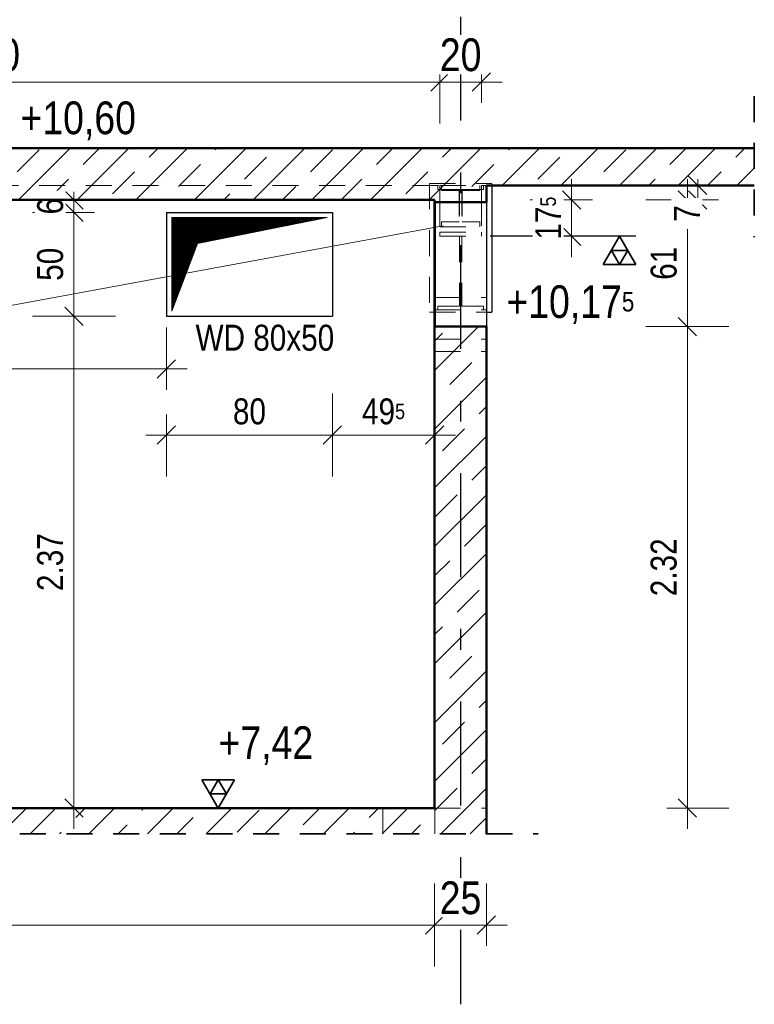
# Model space of a CAD drawing. Header units: millimetres. Extents: x -13 to 146, y -13 to 60.
# Tile 23 of 170: x 22.04 to 25.58, y 3.31 to 8.05. Entities that reach past the tile are written whole.
import ezdxf

# ---------------------------------------------------------------- set-up
doc = ezdxf.new("R2010")
doc.units = ezdxf.units.MM
doc.linetypes.add('DASHDOTX2', pattern=[2, 1, -0.5, 0, -0.5])
doc.linetypes.add('HIDDEN', pattern=[0.375, 0.25, -0.125])
for name, color, linetype, lineweight in [('Achsen', 7, 'Continuous', 20), ('Schraffuren', 7, 'Continuous', 20), ('Texte', 7, 'Continuous', 20)]:
    doc.layers.add(name, color=color, linetype=linetype, lineweight=lineweight)
doc.styles.add('Arial Narrow', font='ARIALN.TTF')
doc.dimstyles.new('Arch_Strakon_dimstyle', dxfattribs={"dimtxt": 11.25, "dimasz": 1, "dimexe": 1.25, "dimexo": 0.0625, "dimgap": 1, "dimtad": 0, "dimdec": 5, "dimzin": 12, "dimdsep": 46, "dimtxsty": 'Arial Narrow', "dimblk": 'Arrowhead_Tick', "dimsah": 1, "dimcen": 0, "dimse1": 1, "dimse2": 1, "dimclrd": 6, "dimclrt": 3, "dimazin": 0, "dimtfac": 1, "dimtdec": 4, "dimtmove": 0, "dimatfit": 3, "dimldrblk": 'NONE', "dimfxl": 1, "dimtvp": 1, "dimtolj": 1, "dimtzin": 0, "dimlwd": 13, "dimarcsym": 2})
pattern_1 = [(45, (0, 0), (-0.1414214, 0.1414214), [0.15, -0.1]), (45, (-0.07071, 0.07071), (-0.1414214, 0.1414214), [])]

# ---------------------------------------------------------------- blocks, each defined once
blk = doc.blocks.new('Arrowhead_Tick')
at = {"color": 0, "linetype": 'Continuous', "lineweight": -2}
for p, q in [((0, 20), (0, -10)), ((-1, 0), (0, 0)), ((10, 0), (0, 0))]:
    blk.add_line(p, q, dxfattribs=at)
at = {"color": 2, "linetype": 'Continuous', "lineweight": 35}
blk.add_line((4.42, 4.42), (-4.42, -4.42), dxfattribs=at)
blk = doc.blocks.new('*D144')
at = {"layer": 'Achsen', "color": 6, "linetype": 'Continuous', "lineweight": 13}
blk.add_line((14.5596, 3.6893), (24.0292, 3.6893), dxfattribs=at)
at = {"layer": 'Defpoints', "color": 0}
for p in [(14.5496, 4.2532), (24.0392, 4.2532), (24.0392, 3.6893)]:
    blk.add_point(p, dxfattribs=at)
at = {"layer": 'Achsen', "color": 6, "lineweight": 13, "xscale": 0.01, "yscale": 0.01, "zscale": 0.01}
blk.add_blockref('Arrowhead_Tick', (24.0392, 3.6893), dxfattribs=at)
at = {"layer": 'Achsen', "color": 6, "lineweight": 13, "xscale": 0.01, "yscale": 0.01, "zscale": 0.01, "rotation": 180}
blk.add_blockref('Arrowhead_Tick', (14.5496, 3.6893), dxfattribs=at)
at = {"layer": 'Achsen', "color": 2, "lineweight": 35, "insert": (19.2944, 3.8197), "char_height": 0.1575, "attachment_point": 5, "style": 'Arial Narrow', "bg_fill": 3, "box_fill_scale": 1.1, "bg_fill_color": 256, "bg_fill_true_color": 13158600, "bg_fill_transparency": 0}
blk.add_mtext('\\A1;9.49', dxfattribs=at)
blk = doc.blocks.new('_None')
blk = doc.blocks.new('*D145')
at = {"layer": 'Achsen', "color": 6, "linetype": 'Continuous', "lineweight": 13}
blk.add_line((24.0492, 3.6893), (24.2792, 3.6893), dxfattribs=at)
at = {"layer": 'Defpoints', "color": 0}
for p in [(24.0392, 4.2532), (24.2892, 4.1282), (24.2892, 3.6893)]:
    blk.add_point(p, dxfattribs=at)
at = {"layer": 'Achsen', "color": 6, "lineweight": 13, "xscale": 0.01, "yscale": 0.01, "zscale": 0.01}
blk.add_blockref('Arrowhead_Tick', (24.2892, 3.6893), dxfattribs=at)
at = {"layer": 'Achsen', "color": 6, "lineweight": 13, "xscale": 0.01, "yscale": 0.01, "zscale": 0.01, "rotation": 180}
blk.add_blockref('Arrowhead_Tick', (24.0392, 3.6893), dxfattribs=at)
at = {"layer": 'Achsen', "color": 2, "lineweight": 35, "insert": (24.1642, 3.8197), "char_height": 0.1575, "attachment_point": 5, "style": 'Arial Narrow', "bg_fill": 3, "box_fill_scale": 1.1, "bg_fill_color": 256, "bg_fill_true_color": 13158600, "bg_fill_transparency": 0}
blk.add_mtext('\\A1;25', dxfattribs=at)
blk = doc.blocks.new('*D206')
at = {"layer": 'Achsen', "color": 6, "linetype": 'Continuous', "lineweight": 13}
blk.add_line((19.6747, 7.7515), (24.0547, 7.7515), dxfattribs=at)
at = {"layer": 'Defpoints', "color": 0}
for p in [(24.0647, 7.7515), (19.6647, 7.0082), (24.0647, 7.0082)]:
    blk.add_point(p, dxfattribs=at)
at = {"layer": 'Achsen', "color": 6, "lineweight": 13, "xscale": 0.01, "yscale": 0.01, "zscale": 0.01}
blk.add_blockref('Arrowhead_Tick', (24.0647, 7.7515), dxfattribs=at)
at = {"layer": 'Achsen', "color": 6, "lineweight": 13, "xscale": 0.01, "yscale": 0.01, "zscale": 0.01, "rotation": 180}
blk.add_blockref('Arrowhead_Tick', (19.6647, 7.7515), dxfattribs=at)
at = {"layer": 'Achsen', "color": 2, "lineweight": 35, "insert": (21.8647, 7.8819), "char_height": 0.1575, "attachment_point": 5, "style": 'Arial Narrow', "bg_fill": 3, "box_fill_scale": 1.1, "bg_fill_color": 256, "bg_fill_true_color": 13158600, "bg_fill_transparency": 0}
blk.add_mtext('\\A1;4.40', dxfattribs=at)
blk = doc.blocks.new('*D207')
at = {"layer": 'Achsen', "color": 6, "linetype": 'Continuous', "lineweight": 13}
blk.add_line((24.0747, 7.7515), (24.2547, 7.7515), dxfattribs=at)
at = {"layer": 'Defpoints', "color": 0}
for p in [(24.2647, 7.7515), (24.0647, 7.0082), (24.2647, 7.0082)]:
    blk.add_point(p, dxfattribs=at)
at = {"layer": 'Achsen', "color": 6, "lineweight": 13, "xscale": 0.01, "yscale": 0.01, "zscale": 0.01}
blk.add_blockref('Arrowhead_Tick', (24.2647, 7.7515), dxfattribs=at)
at = {"layer": 'Achsen', "color": 6, "lineweight": 13, "xscale": 0.01, "yscale": 0.01, "zscale": 0.01, "rotation": 180}
blk.add_blockref('Arrowhead_Tick', (24.0647, 7.7515), dxfattribs=at)
at = {"layer": 'Achsen', "color": 2, "lineweight": 35, "insert": (24.1647, 7.8819), "char_height": 0.1575, "attachment_point": 5, "style": 'Arial Narrow', "bg_fill": 3, "box_fill_scale": 1.1, "bg_fill_color": 256, "bg_fill_true_color": 13158600, "bg_fill_transparency": 0}
blk.add_mtext('\\A1;20', dxfattribs=at)
blk = doc.blocks.new('*D231')
at = {"color": 6, "linetype": 'Continuous', "lineweight": 13}
blk.add_line((20.0276, 4.2632), (20.0276, 6.9982), dxfattribs=at)
at = {"layer": 'Defpoints', "color": 0}
for p in [(19.6647, 7.0082), (20.0276, 7.0082), (24.0392, 4.2532)]:
    blk.add_point(p, dxfattribs=at)
at = {"color": 6, "lineweight": 13, "xscale": 0.01, "yscale": 0.01, "zscale": 0.01}
for p, rotation in [((20.0276, 7.0082), 90.00000000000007), ((20.0276, 4.2532), 270.0000000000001)]:
    blk.add_blockref('Arrowhead_Tick', p, dxfattribs=dict(at, rotation=rotation))
at = {"color": 2, "lineweight": 35, "insert": (19.8972, 5.6307), "char_height": 0.1575, "attachment_point": 5, "rotation": 90, "style": 'Arial Narrow', "bg_fill": 3, "box_fill_scale": 1.1, "bg_fill_color": 256, "bg_fill_true_color": 13158600, "bg_fill_transparency": 0}
blk.add_mtext('\\A1;2.75{\\A1;\\H.6x;\\S5;}', dxfattribs=at)
blk = doc.blocks.new('*D232')
at = {"color": 6, "linetype": 'Continuous', "lineweight": 13}
blk.add_line((20.0776, 7.0182), (20.0776, 7.1732), dxfattribs=at)
at = {"layer": 'Defpoints', "color": 0}
for p in [(24.0392, 7.1832), (19.6647, 7.0082)]:
    blk.add_point(p, dxfattribs=at)
at = {"color": 6, "lineweight": 13, "xscale": 0.01, "yscale": 0.01, "zscale": 0.01}
for p, rotation in [((20.0776, 7.1832), 90), ((20.0776, 7.0082), 270)]:
    blk.add_blockref('Arrowhead_Tick', p, dxfattribs=dict(at, rotation=rotation))
at = {"color": 2, "lineweight": 35, "insert": (20.0461, 6.8395), "char_height": 0.1575, "attachment_point": 5, "rotation": 90, "style": 'Arial Narrow', "bg_fill": 3, "box_fill_scale": 1.1, "bg_fill_color": 256, "bg_fill_true_color": 13158600, "bg_fill_transparency": 0}
blk.add_mtext('\\A1;17{\\A1;\\H.6x;\\S5;}', dxfattribs=at)
at = {"layer": 'Defpoints', "color": 0}
blk.add_point((20.0776, 7.1832), dxfattribs=at)
blk = doc.blocks.new('*D233')
at = {"color": 6, "linetype": 'Continuous', "lineweight": 13}
blk.add_line((20.0276, 7.1932), (20.0276, 7.4232), dxfattribs=at)
at = {"layer": 'Defpoints', "color": 0}
for p in [(20.0276, 7.4332), (25.5807, 7.4332), (24.0392, 7.1832)]:
    blk.add_point(p, dxfattribs=at)
at = {"color": 6, "lineweight": 13, "xscale": 0.01, "yscale": 0.01, "zscale": 0.01}
for p, rotation in [((20.0276, 7.4332), 89.99999999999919), ((20.0276, 7.1832), 269.9999999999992)]:
    blk.add_blockref('Arrowhead_Tick', p, dxfattribs=dict(at, rotation=rotation))
at = {"color": 2, "lineweight": 35, "insert": (19.8972, 7.3082), "char_height": 0.1575, "attachment_point": 5, "rotation": 90, "style": 'Arial Narrow', "bg_fill": 3, "box_fill_scale": 1.1, "bg_fill_color": 256, "bg_fill_true_color": 13158600, "bg_fill_transparency": 0}
blk.add_mtext('\\A1;25', dxfattribs=at)
blk = doc.blocks.new('*D630')
at = {"layer": 'Defpoints', "color": 0}
for p in [(20.6996, 5.9532), (21.1, 5.9532), (24.0392, 4.2532)]:
    blk.add_point(p, dxfattribs=at)
at = {"layer": 'Texte', "color": 6, "linetype": 'Continuous', "lineweight": 13}
blk.add_line((21.1, 4.2632), (21.1, 5.9432), dxfattribs=at)
at = {"layer": 'Texte', "color": 6, "lineweight": 13, "xscale": 0.01, "yscale": 0.01, "zscale": 0.01}
for p, rotation in [((21.1, 5.9532), 90), ((21.1, 4.2532), 270)]:
    blk.add_blockref('Arrowhead_Tick', p, dxfattribs=dict(at, rotation=rotation))
at = {"layer": 'Texte', "color": 3, "lineweight": 35, "insert": (20.9862, 5.1032), "char_height": 0.125, "attachment_point": 5, "rotation": 90, "style": 'Arial Narrow', "bg_fill": 3, "box_fill_scale": 1.1, "bg_fill_color": 256, "bg_fill_true_color": 13158600, "bg_fill_transparency": 0}
blk.add_mtext('\\A1;1.70', dxfattribs=at)
blk = doc.blocks.new('*D633')
at = {"layer": 'Defpoints', "color": 0}
for p in [(22.3, 6.6232), (22.7465, 6.6232), (24.0392, 4.2532)]:
    blk.add_point(p, dxfattribs=at)
at = {"layer": 'Texte', "color": 6, "linetype": 'Continuous', "lineweight": 13}
blk.add_line((22.3, 4.2632), (22.3, 6.6132), dxfattribs=at)
at = {"layer": 'Texte', "color": 6, "lineweight": 13, "xscale": 0.01, "yscale": 0.01, "zscale": 0.01}
for p, rotation in [((22.3, 6.6232), 90), ((22.3, 4.2532), 270)]:
    blk.add_blockref('Arrowhead_Tick', p, dxfattribs=dict(at, rotation=rotation))
at = {"layer": 'Texte', "color": 3, "lineweight": 35, "insert": (22.1862, 5.4382), "char_height": 0.125, "attachment_point": 5, "rotation": 90, "style": 'Arial Narrow', "bg_fill": 3, "box_fill_scale": 1.1, "bg_fill_color": 256, "bg_fill_true_color": 13158600, "bg_fill_transparency": 0}
blk.add_mtext('\\A1;2.37', dxfattribs=at)
blk = doc.blocks.new('*D634')
at = {"layer": 'Defpoints', "color": 0}
for p in [(22.3, 7.1232), (23.5465, 7.1232), (22.7465, 6.6232)]:
    blk.add_point(p, dxfattribs=at)
at = {"layer": 'Texte', "color": 6, "linetype": 'Continuous', "lineweight": 13}
blk.add_line((22.3, 6.6332), (22.3, 7.1132), dxfattribs=at)
at = {"layer": 'Texte', "color": 6, "lineweight": 13, "xscale": 0.01, "yscale": 0.01, "zscale": 0.01}
for p, rotation in [((22.3, 7.1232), 90), ((22.3, 6.6232), 270)]:
    blk.add_blockref('Arrowhead_Tick', p, dxfattribs=dict(at, rotation=rotation))
at = {"layer": 'Texte', "color": 3, "lineweight": 35, "insert": (22.1862, 6.8732), "char_height": 0.125, "attachment_point": 5, "rotation": 90, "style": 'Arial Narrow', "bg_fill": 3, "box_fill_scale": 1.1, "bg_fill_color": 256, "bg_fill_true_color": 13158600, "bg_fill_transparency": 0}
blk.add_mtext('\\A1;50', dxfattribs=at)
blk = doc.blocks.new('*D635')
at = {"layer": 'Defpoints', "color": 0}
for p in [(22.3, 7.1832), (24.0392, 7.1832), (23.5465, 7.1232)]:
    blk.add_point(p, dxfattribs=at)
at = {"layer": 'Texte', "color": 6, "linetype": 'Continuous', "lineweight": 13}
for p, q in [((22.3, 7.1932), (22.3, 7.2032)), ((22.3, 7.1232), (22.3, 7.1832)), ((22.3, 7.1132), (22.3, 7.1032))]:
    blk.add_line(p, q, dxfattribs=at)
at = {"layer": 'Texte', "color": 6, "lineweight": 13, "xscale": 0.01, "yscale": 0.01, "zscale": 0.01}
for p, rotation in [((22.3, 7.1232), 90), ((22.3, 7.1832), 270)]:
    blk.add_blockref('Arrowhead_Tick', p, dxfattribs=dict(at, rotation=rotation))
at = {"layer": 'Texte', "color": 3, "lineweight": 35, "insert": (22.1862, 7.1532), "char_height": 0.125, "attachment_point": 5, "rotation": 90, "style": 'Arial Narrow', "bg_fill": 3, "box_fill_scale": 1.1, "bg_fill_color": 256, "bg_fill_true_color": 13158600, "bg_fill_transparency": 0}
blk.add_mtext('\\A1;6', dxfattribs=at)
blk = doc.blocks.new('*D636')
at = {"layer": 'Defpoints', "color": 0}
for p in [(22.7465, 6.6232), (23.5465, 6.6232), (23.5465, 6.05)]:
    blk.add_point(p, dxfattribs=at)
at = {"layer": 'Texte', "color": 6, "linetype": 'Continuous', "lineweight": 13}
blk.add_line((22.7565, 6.05), (23.5365, 6.05), dxfattribs=at)
at = {"layer": 'Texte', "color": 6, "lineweight": 13, "xscale": 0.01, "yscale": 0.01, "zscale": 0.01}
blk.add_blockref('Arrowhead_Tick', (23.5465, 6.05), dxfattribs=at)
at = {"layer": 'Texte', "color": 6, "lineweight": 13, "xscale": 0.01, "yscale": 0.01, "zscale": 0.01, "rotation": 180}
blk.add_blockref('Arrowhead_Tick', (22.7465, 6.05), dxfattribs=at)
at = {"layer": 'Texte', "color": 3, "lineweight": 35, "insert": (23.1465, 6.1638), "char_height": 0.125, "attachment_point": 5, "style": 'Arial Narrow', "bg_fill": 3, "box_fill_scale": 1.1, "bg_fill_color": 256, "bg_fill_true_color": 13158600, "bg_fill_transparency": 0}
blk.add_mtext('\\A1;80', dxfattribs=at)
blk = doc.blocks.new('*D637')
at = {"layer": 'Defpoints', "color": 0}
for p in [(23.5465, 6.6232), (24.0392, 6.5132)]:
    blk.add_point(p, dxfattribs=at)
at = {"layer": 'Texte', "color": 6, "linetype": 'Continuous', "lineweight": 13}
blk.add_line((23.5565, 6.05), (24.0292, 6.05), dxfattribs=at)
at = {"layer": 'Texte', "color": 6, "lineweight": 13, "xscale": 0.01, "yscale": 0.01, "zscale": 0.01}
blk.add_blockref('Arrowhead_Tick', (24.0392, 6.05), dxfattribs=at)
at = {"layer": 'Texte', "color": 6, "lineweight": 13, "xscale": 0.01, "yscale": 0.01, "zscale": 0.01, "rotation": 180}
blk.add_blockref('Arrowhead_Tick', (23.5465, 6.05), dxfattribs=at)
at = {"layer": 'Texte', "color": 3, "lineweight": 35, "insert": (23.7929, 6.1638), "char_height": 0.125, "attachment_point": 5, "style": 'Arial Narrow', "bg_fill": 3, "box_fill_scale": 1.1, "bg_fill_color": 256, "bg_fill_true_color": 13158600, "bg_fill_transparency": 0}
blk.add_mtext('\\A1;49{\\A1;\\H.6x;\\S5;}', dxfattribs=at)
at = {"layer": 'Defpoints', "color": 0}
blk.add_point((24.0392, 6.05), dxfattribs=at)
blk = doc.blocks.new('*D638')
at = {"layer": 'Defpoints', "color": 0}
for p in [(22.7465, 6.6232), (22.7465, 6.369), (20.6996, 6.1532)]:
    blk.add_point(p, dxfattribs=at)
at = {"layer": 'Texte', "color": 6, "linetype": 'Continuous', "lineweight": 13}
blk.add_line((20.7096, 6.369), (22.7365, 6.369), dxfattribs=at)
at = {"layer": 'Texte', "color": 6, "lineweight": 13, "xscale": 0.01, "yscale": 0.01, "zscale": 0.01}
blk.add_blockref('Arrowhead_Tick', (22.7465, 6.369), dxfattribs=at)
at = {"layer": 'Texte', "color": 6, "lineweight": 13, "xscale": 0.01, "yscale": 0.01, "zscale": 0.01, "rotation": 180}
blk.add_blockref('Arrowhead_Tick', (20.6996, 6.369), dxfattribs=at)
at = {"layer": 'Texte', "color": 3, "lineweight": 35, "insert": (21.7231, 6.4829), "char_height": 0.125, "attachment_point": 5, "style": 'Arial Narrow', "bg_fill": 3, "box_fill_scale": 1.1, "bg_fill_color": 256, "bg_fill_true_color": 13158600, "bg_fill_transparency": 0}
blk.add_mtext('\\A1;2.04{\\A1;\\H.6x;\\S5;}', dxfattribs=at)
blk = doc.blocks.new('*D779')
at = {"layer": 'Defpoints', "color": 0}
for p in [(24.2892, 6.5732), (25.2581, 6.5732), (24.2892, 4.2532)]:
    blk.add_point(p, dxfattribs=at)
at = {"layer": 'Texte', "color": 6, "linetype": 'Continuous', "lineweight": 13}
blk.add_line((25.2581, 4.2632), (25.2581, 6.5632), dxfattribs=at)
at = {"layer": 'Texte', "color": 6, "lineweight": 13, "xscale": 0.01, "yscale": 0.01, "zscale": 0.01}
for p, rotation in [((25.2581, 6.5732), 90), ((25.2581, 4.2532), 270)]:
    blk.add_blockref('Arrowhead_Tick', p, dxfattribs=dict(at, rotation=rotation))
at = {"layer": 'Texte', "color": 3, "lineweight": 35, "insert": (25.1443, 5.4132), "char_height": 0.125, "attachment_point": 5, "rotation": 90, "style": 'Arial Narrow', "bg_fill": 3, "box_fill_scale": 1.1, "bg_fill_color": 256, "bg_fill_true_color": 13158600, "bg_fill_transparency": 0}
blk.add_mtext('\\A1;2.32', dxfattribs=at)
blk = doc.blocks.new('*D780')
at = {"layer": 'Defpoints', "color": 0}
for p in [(24.2892, 7.1832), (25.2581, 7.1832), (24.2892, 6.5732)]:
    blk.add_point(p, dxfattribs=at)
at = {"layer": 'Texte', "color": 6, "linetype": 'Continuous', "lineweight": 13}
blk.add_line((25.2581, 6.5832), (25.2581, 7.1732), dxfattribs=at)
at = {"layer": 'Texte', "color": 6, "lineweight": 13, "xscale": 0.01, "yscale": 0.01, "zscale": 0.01}
for p, rotation in [((25.2581, 7.1832), 90), ((25.2581, 6.5732), 270)]:
    blk.add_blockref('Arrowhead_Tick', p, dxfattribs=dict(at, rotation=rotation))
at = {"layer": 'Texte', "color": 3, "lineweight": 35, "insert": (25.1443, 6.8782), "char_height": 0.125, "attachment_point": 5, "rotation": 90, "style": 'Arial Narrow', "bg_fill": 3, "box_fill_scale": 1.1, "bg_fill_color": 256, "bg_fill_true_color": 13158600, "bg_fill_transparency": 0}
blk.add_mtext('\\A1;61', dxfattribs=at)
blk = doc.blocks.new('*D781')
at = {"layer": 'Defpoints', "color": 0}
for p in [(24.3147, 7.2532), (25.3081, 7.2532), (24.2892, 7.1832)]:
    blk.add_point(p, dxfattribs=at)
at = {"layer": 'Texte', "color": 6, "linetype": 'Continuous', "lineweight": 13}
for p, q in [((25.3081, 7.2632), (25.3081, 7.2732)), ((25.3081, 7.1832), (25.3081, 7.2532)), ((25.3081, 7.1732), (25.3081, 7.1632))]:
    blk.add_line(p, q, dxfattribs=at)
at = {"layer": 'Texte', "color": 6, "lineweight": 13, "xscale": 0.01, "yscale": 0.01, "zscale": 0.01}
for p, rotation in [((25.3081, 7.1832), 90), ((25.3081, 7.2532), 270)]:
    blk.add_blockref('Arrowhead_Tick', p, dxfattribs=dict(at, rotation=rotation))
at = {"layer": 'Texte', "color": 3, "lineweight": 35, "insert": (25.2556, 7.1182), "char_height": 0.125, "attachment_point": 5, "rotation": 90, "style": 'Arial Narrow', "bg_fill": 3, "box_fill_scale": 1.1, "bg_fill_color": 256, "bg_fill_true_color": 13158600, "bg_fill_transparency": 0}
blk.add_mtext('\\A1;7', dxfattribs=at)
blk = doc.blocks.new('*D790')
at = {"layer": 'Defpoints', "color": 0}
for p in [(24.0392, 7.1832), (24.2647, 7.0082)]:
    blk.add_point(p, dxfattribs=at)
at = {"layer": 'Texte', "color": 6, "linetype": 'Continuous', "lineweight": 13}
blk.add_line((24.7, 7.0182), (24.7, 7.1732), dxfattribs=at)
at = {"layer": 'Texte', "color": 6, "lineweight": 13, "xscale": 0.01, "yscale": 0.01, "zscale": 0.01}
for p, rotation in [((24.7, 7.1832), 90), ((24.7, 7.0082), 270)]:
    blk.add_blockref('Arrowhead_Tick', p, dxfattribs=dict(at, rotation=rotation))
at = {"layer": 'Texte', "color": 3, "lineweight": 35, "insert": (24.5872, 7.0957), "char_height": 0.125, "attachment_point": 5, "rotation": 90, "style": 'Arial Narrow', "bg_fill": 3, "box_fill_scale": 1.1, "bg_fill_color": 256, "bg_fill_true_color": 13158600, "bg_fill_transparency": 0}
blk.add_mtext('\\A1;17{\\A1;\\H.6x;\\S5;}', dxfattribs=at)
at = {"layer": 'Defpoints', "color": 0}
blk.add_point((24.7, 7.1832), dxfattribs=at)

msp = doc.modelspace()

# ---------------------------------------------------------------- hatches: boundary and pattern name
at = {"layer": 'Schraffuren', "lineweight": 13}
h = msp.add_hatch(dxfattribs=at)
h.set_pattern_fill('bB', color=6, scale=0.01, angle=45, style=0, pattern_type=2)
h.set_pattern_definition(pattern_1)
h.paths.add_polyline_path([(24.289608, 7.253233), (25.580652, 7.253233), (25.580652, 7.433233), (13.530895, 7.433233), (13.530895, 7.183233), (24.289608, 7.183233)])
h = msp.add_hatch(dxfattribs=at)
h.set_pattern_fill('bB', color=6, scale=0.01, angle=45, style=0, pattern_type=2)
h.set_pattern_definition(pattern_1)
h.paths.add_polyline_path([(24.039236, 4.253233), (24.289236, 4.253233), (24.289236, 6.573233), (24.039663, 6.573233), (24.039663, 7.173233), (24.289236, 7.173233), (24.289236, 7.183233), (24.039236, 7.183233)])
h = msp.add_hatch(dxfattribs=at)
h.set_pattern_fill('bB', color=6, scale=0.01, angle=45, style=0, pattern_type=2)
h.set_pattern_definition(pattern_1)
h.paths.add_polyline_path([(14.299642, 4.128233), (24.289236, 4.128233), (24.289236, 4.253239), (14.299642, 4.253239)])
at = {"layer": 'Texte', "lineweight": 13}
h = msp.add_hatch(dxfattribs=at)
h.set_pattern_fill('Mau', color=6, scale=0.01, angle=45, style=0, pattern_type=2)
h.set_pattern_definition([(45, (0, 0), (-0.0036769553, 0.0036769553), [])])
h.paths.add_polyline_path([(22.771513, 6.648233), (22.896513, 6.973233), (23.521513, 7.098233), (22.771513, 7.098233)])

# ---------------------------------------------------------------- linework, layer by layer
at = {"color": 2, "linetype": 'Continuous', "lineweight": 35}
for p, q in [((24.931174, 7.008233), (24.852424, 6.871838)), ((25.009924, 6.871838), (24.931174, 7.008233)), ((24.970549, 6.940036), (24.891799, 6.940036)), ((24.891799, 6.940036), (24.931174, 6.871838)), ((24.931174, 6.871838), (24.970549, 6.940036)), ((24.852424, 6.871838), (25.009924, 6.871838))]:
    msp.add_line(p, q, dxfattribs=at)
at = {"color": 9, "linetype": 'Continuous', "lineweight": 0}
msp.add_circle((24.289235, 4.128233), 0.00111, dxfattribs=at)
at = {"layer": 'Achsen', "color": 3, "linetype": 'DASHDOTX2', "lineweight": 25, "ltscale": 0.5}
msp.add_line((24.164631, 12.466045), (24.164631, 3.307478), dxfattribs=at)
at = {"layer": 'Achsen', "color": 3, "linetype": 'Continuous', "lineweight": 25}
msp.add_line((21.87125, 7.433233), (22.499675, 7.433233), dxfattribs=at)
at = {"layer": 'Achsen', "color": 5, "linetype": 'Continuous', "lineweight": 18}
msp.add_line((18.50277, 6.032333), (24.081218, 7.059205), dxfattribs=at)
at = {"layer": 'Achsen', "color": 2, "linetype": 'Continuous', "lineweight": 35}
for p, q in [((23.075002, 4.389628), (22.917502, 4.389628)), ((22.996252, 4.389628), (22.956877, 4.321431)), ((23.035627, 4.321431), (22.996252, 4.389628)), ((22.956877, 4.321431), (23.035627, 4.321431))]:
    msp.add_line(p, q, dxfattribs=at)
at = {"layer": 'Texte', "color": 6, "linetype": 'Continuous', "lineweight": 13}
for p, q in [((22.771513, 6.648233), (22.771513, 7.098233)), ((22.771513, 7.098233), (23.521513, 7.098233)), ((22.896513, 6.973233), (23.521513, 7.098233)), ((22.771513, 6.648233), (22.896513, 6.973233))]:
    msp.add_line(p, q, dxfattribs=at)

# ---------------------------------------------------------------- texts
at = {"color": 2, "lineweight": 35, "insert": (24.334922, 6.771983), "char_height": 0.1575, "attachment_point": 1, "line_spacing_factor": 0.9, "style": 'Arial Narrow'}
msp.add_mtext(' +10,17{\\A1;\\H.6x;\\S5;}', dxfattribs=at)
at = {"layer": 'Achsen', "color": 2, "lineweight": 35, "char_height": 0.1575, "attachment_point": 1, "line_spacing_factor": 0.9, "style": 'Arial Narrow'}
for s, insert in [(' +10,60', (21.992346, 7.657782)), (' +7,42', (22.946949, 4.646983))]:
    msp.add_mtext(s, dxfattribs=dict(at, insert=insert))

# ---------------------------------------------------------------- next in the draw order: dimensions: what is measured, and where the dimension line sits
at = {"layer": 'Achsen', "lineweight": 35}
for base, p1, p2, text, picture, middle in [((24.064663, 7.751483), (19.664655, 7.008233), (24.064663, 7.008233), '4.40', '*D206', (21.864659, 7.751483)), ((24.039236, 3.68929), (14.549642, 4.253239), (24.039236, 4.253233), '9.49', '*D144', (19.294439, 3.68929))]:
    dim = msp.add_linear_dim(base=base, p1=p1, p2=p2, text=text, dimstyle='Arch_Strakon_dimstyle', override={"dimscale": 0.01, "dimtxt": 15.75, "dimasz": 1, "dimgap": 5, "dimtad": 1, "dimjust": 0, "dimtih": 0, "dimtoh": 0, "dimdec": 5, "dimdsep": 46, "dimtxsty": 'Arial Narrow', "dimclrd": 6, "dimclrt": 2, "dimtix": 1, "dimtofl": 255, "dimtmove": 0, "dimatfit": 2, "dimfxl": 0, "dimfxlon": 0, "dimtvp": 31.746032, "dimtfill": 1, "dimtfillclr": 7, "dimlwd": 13}, dxfattribs=at)
    dim.commit()
    dim.dimension.update_dxf_attribs({"geometry": picture, "text_midpoint": middle, "dimtype": 160})

# ---------------------------------------------------------------- next in the draw order: linework, layer by layer
at = {"layer": 'Achsen', "color": 2, "linetype": 'Continuous', "lineweight": 35}
for p, q in [((22.917502, 4.389628), (22.996252, 4.253233)), ((22.996252, 4.253233), (23.075002, 4.389628))]:
    msp.add_line(p, q, dxfattribs=at)
at = {"layer": 'Achsen', "color": 3, "linetype": 'Continuous', "lineweight": 25}
msp.add_line((22.917502, 4.253233), (23.446702, 4.253233), dxfattribs=at)

# ---------------------------------------------------------------- next in the draw order: dimensions: what is measured, and where the dimension line sits
at = {"layer": 'Achsen', "lineweight": 35}
for base, p1, p2, text, picture, middle in [((24.264663, 7.751483), (24.064663, 7.008233), (24.264663, 7.008233), '20', '*D207', (24.164663, 7.751483)), ((24.289235, 3.68929), (24.039236, 4.253233), (24.289235, 4.128233), '25', '*D145', (24.164235, 3.68929))]:
    dim = msp.add_linear_dim(base=base, p1=p1, p2=p2, text=text, dimstyle='Arch_Strakon_dimstyle', override={"dimscale": 0.01, "dimtxt": 15.75, "dimasz": 1, "dimgap": 5, "dimtad": 1, "dimjust": 0, "dimtih": 0, "dimtoh": 0, "dimdec": 5, "dimdsep": 46, "dimtxsty": 'Arial Narrow', "dimclrd": 6, "dimclrt": 2, "dimtix": 1, "dimtofl": 255, "dimtmove": 0, "dimatfit": 2, "dimfxl": 0, "dimfxlon": 0, "dimtvp": 31.746032, "dimtfill": 1, "dimtfillclr": 7, "dimlwd": 13}, dxfattribs=at)
    dim.commit()
    dim.dimension.update_dxf_attribs({"geometry": picture, "text_midpoint": middle, "dimtype": 160})

# ---------------------------------------------------------------- next in the draw order: linework, layer by layer
at = {"color": 3, "linetype": 'Continuous', "lineweight": 25}
msp.add_line((25.009924, 7.008233), (24.30708, 7.008233), dxfattribs=at)
at = {"color": 2, "linetype": 'HIDDEN', "lineweight": 35, "ltscale": 0.5}
msp.add_line((11.014642, 4.128233), (24.539236, 4.128233), dxfattribs=at)

# ---------------------------------------------------------------- next in the draw order: dimensions: what is measured, and where the dimension line sits
at = {"lineweight": 35}
dim = msp.add_linear_dim(base=(20.027583, 7.008233), p1=(24.039236, 4.253233), p2=(19.664655, 7.008233), angle=90, text='2.75{\\A1;\\H.6x;\\S5;}', dimstyle='Arch_Strakon_dimstyle', override={"dimscale": 0.01, "dimtxt": 15.75, "dimasz": 1, "dimgap": 5, "dimtad": 1, "dimjust": 0, "dimtih": 0, "dimtoh": 0, "dimdec": 5, "dimdsep": 46, "dimtxsty": 'Arial Narrow', "dimclrd": 6, "dimclrt": 2, "dimtix": 1, "dimtofl": 255, "dimtmove": 0, "dimatfit": 2, "dimfxl": 0, "dimfxlon": 0, "dimtvp": 31.746032, "dimtfill": 1, "dimtfillclr": 7, "dimlwd": 13}, dxfattribs=at)
dim.commit()
dim.dimension.update_dxf_attribs({"geometry": '*D231', "text_midpoint": (20.027583, 5.630733), "dimtype": 160})
at = {"layer": 'Texte', "lineweight": 35}
dim = msp.add_linear_dim(base=(25.258101, 6.573233), p1=(24.289236, 4.253239), p2=(24.289236, 6.573233), angle=90, text='2.32', dimstyle='Arch_Strakon_dimstyle', override={"dimscale": 0.01, "dimtxt": 12.5, "dimasz": 1, "dimgap": 5, "dimtad": 1, "dimjust": 0, "dimtih": 0, "dimtoh": 0, "dimdec": 5, "dimdsep": 46, "dimtxsty": 'Arial Narrow', "dimclrd": 6, "dimclrt": 3, "dimtix": 1, "dimtofl": 255, "dimtmove": 0, "dimatfit": 2, "dimfxl": 0, "dimfxlon": 0, "dimtvp": 40, "dimtfill": 1, "dimtfillclr": 7, "dimlwd": 13}, dxfattribs=at)
dim.commit()
dim.dimension.update_dxf_attribs({"geometry": '*D779', "text_midpoint": (25.258101, 5.413236), "dimtype": 160})

# ---------------------------------------------------------------- next in the draw order: linework, layer by layer
at = {"color": 4, "linetype": 'Continuous', "lineweight": 50}
msp.add_line((24.289236, 4.253239), (24.289236, 4.128233), dxfattribs=at)
at = {"layer": 'Achsen', "color": 9, "linetype": 'Continuous', "lineweight": 0}
msp.add_circle((24.289236, 4.253233), 0.00111, dxfattribs=at)

# ---------------------------------------------------------------- next in the draw order: dimensions: what is measured, and where the dimension line sits
at = {"lineweight": 35}
dim = msp.add_linear_dim(base=(20.077583, 7.183233), p1=(19.664655, 7.008233), p2=(24.039236, 7.183233), angle=90, text='17{\\A1;\\H.6x;\\S5;}', dimstyle='Arch_Strakon_dimstyle', override={"dimscale": 0.01, "dimtxt": 15.75, "dimasz": 1, "dimgap": 5, "dimtad": 0, "dimjust": 0, "dimtih": 0, "dimtoh": 0, "dimdec": 5, "dimdsep": 46, "dimtxsty": 'Arial Narrow', "dimclrd": 6, "dimclrt": 2, "dimtix": 0, "dimtofl": 255, "dimtmove": 2, "dimatfit": 2, "dimfxl": 0, "dimfxlon": 0, "dimtvp": 31.746032, "dimtfill": 1, "dimtfillclr": 7, "dimlwd": 13}, dxfattribs=at)
dim.commit()
dim.dimension.update_dxf_attribs({"geometry": '*D232', "text_midpoint": (20.046057, 6.83952), "dimtype": 160})
at = {"layer": 'Texte', "lineweight": 35}
dim = msp.add_linear_dim(base=(21.1, 5.953233), p1=(24.039236, 4.253239), p2=(20.699609, 5.953233), angle=90, text='1.70', dimstyle='Arch_Strakon_dimstyle', override={"dimscale": 0.01, "dimtxt": 12.5, "dimasz": 1, "dimgap": 5, "dimtad": 1, "dimjust": 0, "dimtih": 0, "dimtoh": 0, "dimdec": 5, "dimdsep": 46, "dimtxsty": 'Arial Narrow', "dimclrd": 6, "dimclrt": 3, "dimtix": 1, "dimtofl": 255, "dimtmove": 0, "dimatfit": 2, "dimfxl": 0, "dimfxlon": 0, "dimtvp": 40, "dimtfill": 1, "dimtfillclr": 7, "dimlwd": 13}, dxfattribs=at)
dim.commit()
dim.dimension.update_dxf_attribs({"geometry": '*D630', "text_midpoint": (21.1, 5.103236), "dimtype": 160})

# ---------------------------------------------------------------- next in the draw order: dimensions: what is measured, and where the dimension line sits
at = {"lineweight": 35}
dim = msp.add_linear_dim(base=(20.027583, 7.433233), p1=(24.039236, 7.183233), p2=(25.580652, 7.433233), angle=90, text='25', dimstyle='Arch_Strakon_dimstyle', override={"dimscale": 0.01, "dimtxt": 15.75, "dimasz": 1, "dimgap": 5, "dimtad": 1, "dimjust": 0, "dimtih": 0, "dimtoh": 0, "dimdec": 5, "dimdsep": 46, "dimtxsty": 'Arial Narrow', "dimclrd": 6, "dimclrt": 2, "dimtix": 1, "dimtofl": 255, "dimtmove": 0, "dimatfit": 2, "dimfxl": 0, "dimfxlon": 0, "dimtvp": 31.746032, "dimtfill": 1, "dimtfillclr": 7, "dimlwd": 13}, dxfattribs=at)
dim.commit()
dim.dimension.update_dxf_attribs({"geometry": '*D233', "text_midpoint": (20.027583, 7.308233), "dimtype": 160})
at = {"layer": 'Texte', "lineweight": 35}
dim = msp.add_linear_dim(base=(22.3, 6.623233), p1=(24.039236, 4.253239), p2=(22.746513, 6.623233), angle=90, text='2.37', dimstyle='Arch_Strakon_dimstyle', override={"dimscale": 0.01, "dimtxt": 12.5, "dimasz": 1, "dimgap": 5, "dimtad": 1, "dimjust": 0, "dimtih": 0, "dimtoh": 0, "dimdec": 5, "dimdsep": 46, "dimtxsty": 'Arial Narrow', "dimclrd": 6, "dimclrt": 3, "dimtix": 1, "dimtofl": 255, "dimtmove": 0, "dimatfit": 2, "dimfxl": 0, "dimfxlon": 0, "dimtvp": 40, "dimtfill": 1, "dimtfillclr": 7, "dimlwd": 13}, dxfattribs=at)
dim.commit()
dim.dimension.update_dxf_attribs({"geometry": '*D633', "text_midpoint": (22.3, 5.438236), "dimtype": 160})

# ---------------------------------------------------------------- next in the draw order: linework, layer by layer
at = {"color": 2, "linetype": 'HIDDEN', "lineweight": 35, "ltscale": 0.5}
msp.add_line((25.580652, 7.683233), (25.580652, 7.003233), dxfattribs=at)
at = {"color": 4, "linetype": 'Continuous', "lineweight": 50}
for p, q in [((13.730895, 7.433233), (25.580652, 7.433233)), ((14.549642, 4.253239), (24.039236, 4.253239))]:
    msp.add_line(p, q, dxfattribs=at)
at = {"color": 6, "linetype": 'HIDDEN', "lineweight": 13, "ltscale": 0.5}
for p, q in [((24.054663, 6.672233), (24.158663, 6.672233)), ((24.054663, 6.672233), (24.054663, 6.653233)), ((23.789797, 4.253239), (23.789797, 4.128233)), ((24.039236, 4.253239), (24.039797, 4.253239)), ((24.039797, 4.253239), (24.289236, 4.253239)), ((24.039797, 4.253239), (24.039797, 4.128233))]:
    msp.add_line(p, q, dxfattribs=at)

# ---------------------------------------------------------------- next in the draw order: dimensions: what is measured, and where the dimension line sits
at = {"layer": 'Texte', "lineweight": 35}
for base, p1, p2, text, picture, middle in [((25.258101, 7.183233), (24.289236, 6.573233), (24.289236, 7.183233), '61', '*D780', (25.258101, 6.878233)), ((22.3, 7.123233), (22.746513, 6.623233), (23.546513, 7.123233), '50', '*D634', (22.3, 6.873233))]:
    dim = msp.add_linear_dim(base=base, p1=p1, p2=p2, angle=90, text=text, dimstyle='Arch_Strakon_dimstyle', override={"dimscale": 0.01, "dimtxt": 12.5, "dimasz": 1, "dimgap": 5, "dimtad": 1, "dimjust": 0, "dimtih": 0, "dimtoh": 0, "dimdec": 5, "dimdsep": 46, "dimtxsty": 'Arial Narrow', "dimclrd": 6, "dimclrt": 3, "dimtix": 1, "dimtofl": 255, "dimtmove": 0, "dimatfit": 2, "dimfxl": 0, "dimfxlon": 0, "dimtvp": 40, "dimtfill": 1, "dimtfillclr": 7, "dimlwd": 13}, dxfattribs=at)
    dim.commit()
    dim.dimension.update_dxf_attribs({"geometry": picture, "text_midpoint": middle, "dimtype": 160})

# ---------------------------------------------------------------- next in the draw order: linework, layer by layer
at = {"color": 6, "linetype": 'HIDDEN', "lineweight": 13, "ltscale": 0.5}
for p, q in [((24.039236, 6.713233), (24.289236, 6.713233)), ((24.039236, 6.653233), (24.289236, 6.653233)), ((24.170663, 6.672233), (24.274663, 6.672233)), ((24.274663, 6.672233), (24.274663, 6.653233))]:
    msp.add_line(p, q, dxfattribs=at)
at = {"color": 4, "linetype": 'Continuous', "lineweight": 50}
msp.add_line((24.289236, 6.573233), (24.289236, 4.253239), dxfattribs=at)
at = {"layer": 'Achsen', "color": 3, "linetype": 'Continuous', "lineweight": 25}
msp.add_line((24.289236, 6.643233), (24.314663, 6.643233), dxfattribs=at)

# ---------------------------------------------------------------- next in the draw order: dimensions: what is measured, and where the dimension line sits
at = {"layer": 'Texte', "lineweight": 35}
for base, p1, p2, text, override, picture, middle in [((25.308101, 7.253233), (24.289236, 7.183233), (24.314663, 7.253233), '7', {"dimscale": 0.01, "dimtxt": 12.5, "dimasz": 1, "dimgap": 5, "dimtad": 0, "dimjust": 0, "dimtih": 0, "dimtoh": 0, "dimdec": 5, "dimdsep": 46, "dimtxsty": 'Arial Narrow', "dimclrd": 6, "dimclrt": 3, "dimtix": 0, "dimtofl": 255, "dimtmove": 2, "dimatfit": 2, "dimfxl": 0, "dimfxlon": 0, "dimtvp": 40, "dimtfill": 1, "dimtfillclr": 7, "dimlwd": 13}, '*D781', (25.255584, 7.118168)), ((22.3, 7.183233), (23.546513, 7.123233), (24.039236, 7.183233), '6', {"dimscale": 0.01, "dimtxt": 12.5, "dimasz": 1, "dimgap": 5, "dimtad": 1, "dimjust": 0, "dimtih": 0, "dimtoh": 0, "dimdec": 5, "dimdsep": 46, "dimtxsty": 'Arial Narrow', "dimclrd": 6, "dimclrt": 3, "dimtix": 1, "dimtofl": 255, "dimtmove": 0, "dimatfit": 2, "dimfxl": 0, "dimfxlon": 0, "dimtvp": 40, "dimtfill": 1, "dimtfillclr": 7, "dimlwd": 13}, '*D635', (22.3, 7.153233))]:
    dim = msp.add_linear_dim(base=base, p1=p1, p2=p2, angle=90, text=text, dimstyle='Arch_Strakon_dimstyle', override=override, dxfattribs=at)
    dim.commit()
    dim.dimension.update_dxf_attribs({"geometry": picture, "text_midpoint": middle, "dimtype": 160})
dim = msp.add_linear_dim(base=(23.546513, 6.05), p1=(22.746513, 6.623233), p2=(23.546513, 6.623233), text='80', dimstyle='Arch_Strakon_dimstyle', override={"dimscale": 0.01, "dimtxt": 12.5, "dimasz": 1, "dimgap": 5, "dimtad": 1, "dimjust": 0, "dimtih": 0, "dimtoh": 0, "dimdec": 5, "dimdsep": 46, "dimtxsty": 'Arial Narrow', "dimclrd": 6, "dimclrt": 3, "dimtix": 1, "dimtofl": 255, "dimtmove": 0, "dimatfit": 2, "dimfxl": 0, "dimfxlon": 0, "dimtvp": 40, "dimtfill": 1, "dimtfillclr": 7, "dimlwd": 13}, dxfattribs=at)
dim.commit()
dim.dimension.update_dxf_attribs({"geometry": '*D636', "text_midpoint": (23.146513, 6.05), "dimtype": 160})

# ---------------------------------------------------------------- next in the draw order: linework, layer by layer
at = {"layer": 'Achsen', "color": 3, "linetype": 'Continuous', "lineweight": 25}
msp.add_line((22.746513, 7.123233), (23.546513, 7.123233), dxfattribs=at)

# ---------------------------------------------------------------- next in the draw order: dimensions: what is measured, and where the dimension line sits
at = {"layer": 'Texte', "lineweight": 35}
dim = msp.add_linear_dim(base=(24.7, 7.183233), p1=(24.264663, 7.008233), p2=(24.039236, 7.183233), angle=90, text='17{\\A1;\\H.6x;\\S5;}', dimstyle='Arch_Strakon_dimstyle', override={"dimscale": 0.01, "dimtxt": 12.5, "dimasz": 1, "dimgap": 5, "dimtad": 1, "dimjust": 0, "dimtih": 0, "dimtoh": 0, "dimdec": 5, "dimdsep": 46, "dimtxsty": 'Arial Narrow', "dimclrd": 6, "dimclrt": 3, "dimtix": 1, "dimtofl": 255, "dimtmove": 0, "dimatfit": 2, "dimfxl": 0, "dimfxlon": 0, "dimtvp": 40, "dimtfill": 1, "dimtfillclr": 7, "dimlwd": 13}, dxfattribs=at)
dim.commit()
dim.dimension.update_dxf_attribs({"geometry": '*D790', "text_midpoint": (24.7, 7.095733), "dimtype": 160})
for base, p1, p2, text, picture, middle in [((22.746513, 6.36904), (20.699609, 6.153233), (22.746513, 6.623233), '2.04{\\A1;\\H.6x;\\S5;}', '*D638', (21.723061, 6.36904)), ((24.039236, 6.05), (23.546513, 6.623233), (24.039236, 6.513233), '49{\\A1;\\H.6x;\\S5;}', '*D637', (23.792874, 6.05))]:
    dim = msp.add_linear_dim(base=base, p1=p1, p2=p2, text=text, dimstyle='Arch_Strakon_dimstyle', override={"dimscale": 0.01, "dimtxt": 12.5, "dimasz": 1, "dimgap": 5, "dimtad": 1, "dimjust": 0, "dimtih": 0, "dimtoh": 0, "dimdec": 5, "dimdsep": 46, "dimtxsty": 'Arial Narrow', "dimclrd": 6, "dimclrt": 3, "dimtix": 1, "dimtofl": 255, "dimtmove": 0, "dimatfit": 2, "dimfxl": 0, "dimfxlon": 0, "dimtvp": 40, "dimtfill": 1, "dimtfillclr": 7, "dimlwd": 13}, dxfattribs=at)
    dim.commit()
    dim.dimension.update_dxf_attribs({"geometry": picture, "text_midpoint": middle, "dimtype": 160})

# ---------------------------------------------------------------- next in the draw order: linework, layer by layer
at = {"color": 6, "linetype": 'HIDDEN', "lineweight": 13, "ltscale": 0.5}
for p, q in [((24.014663, 7.263233), (24.314663, 7.263233)), ((24.014663, 7.263233), (24.014663, 6.643233)), ((24.314663, 7.263233), (24.314663, 7.253233)), ((19.657647, 7.253233), (24.064663, 7.253233)), ((24.054663, 7.253233), (24.054663, 7.234233)), ((24.054663, 7.234233), (24.158663, 7.234233)), ((24.064663, 7.253233), (24.264663, 7.253233)), ((24.064663, 7.253233), (24.064663, 7.183233)), ((24.071655, 7.253233), (24.071655, 7.229233)), ((24.071655, 7.229233), (24.157405, 7.229233)), ((24.157405, 7.229233), (24.157405, 7.077233)), ((24.158663, 7.234233), (24.158663, 6.672233)), ((24.170663, 7.234233), (24.274663, 7.234233)), ((24.170663, 7.234233), (24.170663, 6.672233)), ((24.171905, 7.229233), (24.257655, 7.229233)), ((24.171905, 7.229233), (24.171905, 7.077233)), ((24.257655, 7.253233), (24.257655, 7.229233)), ((24.264663, 7.253233), (24.289608, 7.253233)), ((24.264663, 7.253233), (24.264663, 7.183233)), ((24.274663, 7.253233), (24.274663, 7.234233)), ((24.064663, 7.183233), (24.064663, 7.028233)), ((24.264663, 7.183233), (24.264663, 7.028233)), ((24.071655, 7.077233), (24.157405, 7.077233)), ((24.071655, 7.077233), (24.071655, 7.053233)), ((24.171905, 7.077233), (24.257655, 7.077233)), ((24.257655, 7.077233), (24.257655, 7.053233)), ((24.064663, 7.053233), (24.264663, 7.053233)), ((24.064663, 7.028233), (24.264663, 7.028233)), ((24.064663, 7.028233), (24.064663, 7.008233)), ((24.264663, 7.028233), (24.264663, 7.008233)), ((24.064663, 7.008233), (24.264663, 7.008233)), ((24.014663, 6.643233), (24.289236, 6.643233)), ((24.039236, 6.513233), (24.289236, 6.513233)), ((24.039236, 6.453233), (24.289236, 6.453233))]:
    msp.add_line(p, q, dxfattribs=at)
at = {"color": 4, "linetype": 'Continuous', "lineweight": 50}
for p, q in [((24.289608, 7.253233), (25.580652, 7.253233)), ((24.289608, 7.253233), (24.289608, 7.183233)), ((14.549642, 7.183233), (24.039236, 7.183233)), ((24.039236, 7.183233), (24.039236, 4.253233)), ((24.039663, 7.173233), (24.289236, 7.173233)), ((24.039663, 7.173233), (24.039663, 6.573233)), ((24.289236, 7.183233), (24.289608, 7.183233)), ((24.289236, 7.183233), (24.289236, 7.173233)), ((24.039663, 6.573233), (24.289236, 6.573233))]:
    msp.add_line(p, q, dxfattribs=at)
at = {"layer": 'Achsen', "color": 3, "linetype": 'Continuous', "lineweight": 25}
for p, q in [((24.314663, 7.253233), (24.314663, 6.643233)), ((24.289236, 7.173233), (24.289236, 6.573233)), ((22.746513, 7.123233), (22.746513, 6.623233)), ((23.546513, 7.123233), (23.546513, 6.623233)), ((22.746513, 6.623233), (23.546513, 6.623233))]:
    msp.add_line(p, q, dxfattribs=at)

# ---------------------------------------------------------------- next in the draw order: texts
at = {"layer": 'Texte', "color": 3, "lineweight": 25, "style": 'Arial Narrow'}
msp.add_text('WD 80x50', height=0.125, dxfattribs=at).set_placement((22.886698, 6.457217))

doc.saveas('drawing.dxf')
